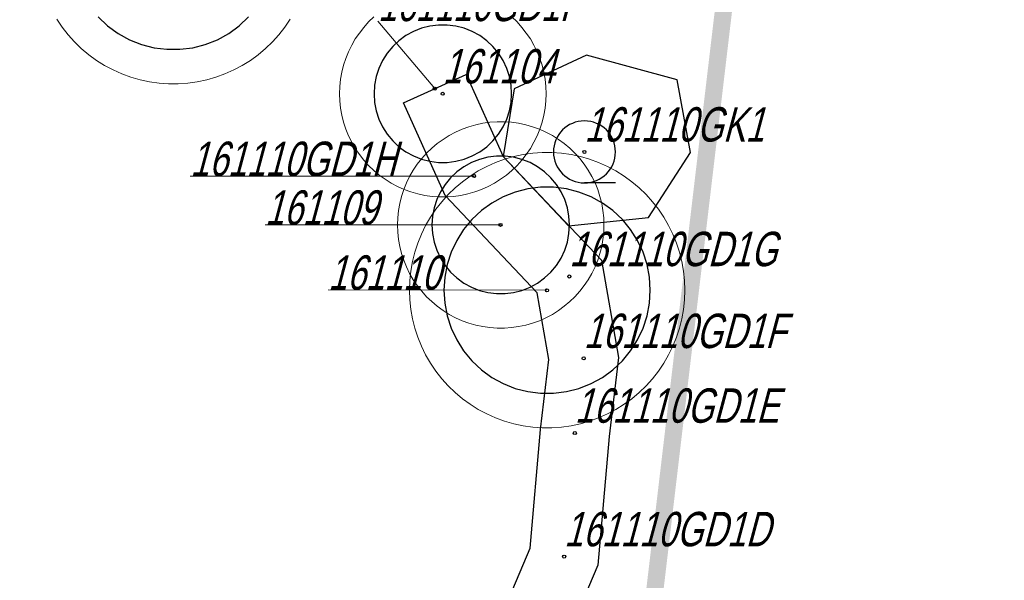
# Model space of a CAD drawing. Header units: metres. Extents: x 7419449 to 7420144, y 5549519 to 5549653.
# Tile 59 of 67: x 7419563 to 7419591, y 5549560 to 5549576. Entities that reach past the tile are written whole.
import ezdxf
from ezdxf.enums import TextEntityAlignment as Align
from ezdxf.lldxf.tags import DXFTag

# ---------------------------------------------------------------- set-up
doc = ezdxf.new("R2010")
doc.units = ezdxf.units.M
doc.layers.add('_4_GRANICA_OPRACOWANIA', color=146, linetype='2', lineweight=53, transparency=0.2)
doc.layers.add('_4_korony', color=7, linetype='Continuous', lineweight=25, true_color=0x7aa300)
for name, color, linetype, lineweight in [('_4_krzewy istniejące', 86, 'Continuous', 30), ('_4_NUMERY_PIKIET', 7, 'Continuous', 15), ('_4_SOD', 30, 'Continuous', 20)]:
    doc.layers.add(name, color=color, linetype=linetype, lineweight=lineweight)
doc.layers.add('_4_PUNKT_INWENTARYZACYJNY', color=7, linetype='Continuous')
doc.styles.add('STANDARD-Working1250', font='arial.ttf', dxfattribs={"height": 2.5})
tags = doc.linetypes.add('2', pattern=[0.9, 0.6, -0.3]).pattern_tags.tags
tags[6:7] = [DXFTag(74, 4), DXFTag(75, 0), DXFTag(340, '0'), DXFTag(46, 1.0), DXFTag(50, 0.0), DXFTag(44, 0.0), DXFTag(45, 0.0)]
tags[4:5] = [DXFTag(74, 4), DXFTag(75, 0), DXFTag(340, '0'), DXFTag(46, 1.0), DXFTag(50, 0.0), DXFTag(44, 0.0), DXFTag(45, 0.0)]

# ---------------------------------------------------------------- blocks, each defined once
blk = doc.blocks.new('A$C38776EB9')
at = {"linetype": 'Continuous', "transparency": 33554623}
blk.add_line((-0.525, -0.525), (0, -0.525), dxfattribs=at)
blk.add_circle((0, 0), 0.525, dxfattribs=at)

msp = doc.modelspace()

# ---------------------------------------------------------------- linework, layer by layer
at = {"layer": '_4_GRANICA_OPRACOWANIA', "lineweight": 30, "ltscale": 3, "const_width": 0.5}
msp.add_lwpolyline([(7419450.062, 5549530.83), (7419458.91, 5549530.45), (7419461.94, 5549530.29), (7419468.08, 5549529.97), (7419483.43, 5549529.18), (7419523.94, 5549526.59), (7419538.19, 5549526.4), (7419548.95, 5549525.8), (7419576.9, 5549524.47), (7419583.97, 5549584.15), (7419584.48, 5549588.54), (7419590.93, 5549644.33), (7419562.5, 5549640.55), (7419487.71, 5549630.61), (7419482.9, 5549629.97), (7419478.25, 5549627.12), (7419462.12, 5549617.26), (7419459.99, 5549593.07), (7419450.09, 5549531.19)], close=True, dxfattribs=at)
at = {"layer": '_4_korony', "linetype": 'Continuous', "flags": 128}
msp.add_lwpolyline([(7419564.875, 5549576.212), (7419565.15, 5549575.954), (7419565.455, 5549575.733), (7419565.785, 5549575.552), (7419566.135, 5549575.413), (7419566.5, 5549575.319), (7419566.874, 5549575.272), (7419567.25, 5549575.272), (7419567.624, 5549575.319), (7419567.989, 5549575.413), (7419568.339, 5549575.552), (7419568.669, 5549575.733), (7419568.974, 5549575.954), (7419569.249, 5549576.212)], dxfattribs=at)
for points in [[(7419576.894, 5549573.982), (7419576.878, 5549574.233), (7419576.831, 5549574.479), (7419576.754, 5549574.718), (7419576.647, 5549574.946), (7419576.512, 5549575.158), (7419576.352, 5549575.351), (7419576.169, 5549575.523), (7419575.966, 5549575.671), (7419575.746, 5549575.792), (7419575.512, 5549575.884), (7419575.269, 5549575.947), (7419575.02, 5549575.978), (7419574.768, 5549575.978), (7419574.519, 5549575.947), (7419574.276, 5549575.884), (7419574.042, 5549575.792), (7419573.822, 5549575.671), (7419573.619, 5549575.523), (7419573.436, 5549575.351), (7419573.276, 5549575.158), (7419573.141, 5549574.946), (7419573.034, 5549574.718), (7419572.957, 5549574.479), (7419572.91, 5549574.233), (7419572.894, 5549573.982), (7419572.91, 5549573.731), (7419572.957, 5549573.485), (7419573.034, 5549573.246), (7419573.141, 5549573.018), (7419573.276, 5549572.806), (7419573.436, 5549572.613), (7419573.619, 5549572.441), (7419573.822, 5549572.293), (7419574.042, 5549572.172), (7419574.276, 5549572.08), (7419574.519, 5549572.017), (7419574.768, 5549571.986), (7419575.02, 5549571.986), (7419575.269, 5549572.017), (7419575.512, 5549572.08), (7419575.746, 5549572.172), (7419575.966, 5549572.293), (7419576.169, 5549572.441), (7419576.352, 5549572.613), (7419576.512, 5549572.806), (7419576.647, 5549573.018), (7419576.754, 5549573.246), (7419576.831, 5549573.485), (7419576.878, 5549573.731)], [(7419578.577, 5549570.168), (7419578.561, 5549570.419), (7419578.514, 5549570.665), (7419578.437, 5549570.904), (7419578.33, 5549571.132), (7419578.195, 5549571.344), (7419578.035, 5549571.537), (7419577.852, 5549571.709), (7419577.649, 5549571.857), (7419577.429, 5549571.978), (7419577.195, 5549572.07), (7419576.952, 5549572.133), (7419576.703, 5549572.164), (7419576.451, 5549572.164), (7419576.202, 5549572.133), (7419575.959, 5549572.07), (7419575.725, 5549571.978), (7419575.505, 5549571.857), (7419575.302, 5549571.709), (7419575.119, 5549571.537), (7419574.959, 5549571.344), (7419574.824, 5549571.132), (7419574.717, 5549570.904), (7419574.64, 5549570.665), (7419574.593, 5549570.419), (7419574.577, 5549570.168), (7419574.593, 5549569.917), (7419574.64, 5549569.671), (7419574.717, 5549569.432), (7419574.824, 5549569.204), (7419574.959, 5549568.992), (7419575.119, 5549568.799), (7419575.302, 5549568.627), (7419575.505, 5549568.479), (7419575.725, 5549568.358), (7419575.959, 5549568.266), (7419576.202, 5549568.203), (7419576.451, 5549568.172), (7419576.703, 5549568.172), (7419576.952, 5549568.203), (7419577.195, 5549568.266), (7419577.429, 5549568.358), (7419577.649, 5549568.479), (7419577.852, 5549568.627), (7419578.035, 5549568.799), (7419578.195, 5549568.992), (7419578.33, 5549569.204), (7419578.437, 5549569.432), (7419578.514, 5549569.671), (7419578.561, 5549569.917)], [(7419580.925, 5549568.272), (7419580.901, 5549568.648), (7419580.831, 5549569.018), (7419580.714, 5549569.376), (7419580.554, 5549569.717), (7419580.352, 5549570.035), (7419580.112, 5549570.326), (7419579.837, 5549570.584), (7419579.532, 5549570.805), (7419579.202, 5549570.986), (7419578.852, 5549571.125), (7419578.487, 5549571.219), (7419578.113, 5549571.266), (7419577.737, 5549571.266), (7419577.363, 5549571.219), (7419576.998, 5549571.125), (7419576.648, 5549570.986), (7419576.318, 5549570.805), (7419576.013, 5549570.584), (7419575.738, 5549570.326), (7419575.498, 5549570.035), (7419575.296, 5549569.717), (7419575.136, 5549569.376), (7419575.019, 5549569.018), (7419574.949, 5549568.648), (7419574.925, 5549568.272), (7419574.949, 5549567.896), (7419575.019, 5549567.526), (7419575.136, 5549567.168), (7419575.296, 5549566.827), (7419575.498, 5549566.509), (7419575.738, 5549566.218), (7419576.013, 5549565.96), (7419576.318, 5549565.739), (7419576.648, 5549565.558), (7419576.998, 5549565.419), (7419577.363, 5549565.325), (7419577.737, 5549565.278), (7419578.113, 5549565.278), (7419578.487, 5549565.325), (7419578.852, 5549565.419), (7419579.202, 5549565.558), (7419579.532, 5549565.739), (7419579.837, 5549565.96), (7419580.112, 5549566.218), (7419580.352, 5549566.509), (7419580.554, 5549566.827), (7419580.714, 5549567.168), (7419580.831, 5549567.526), (7419580.901, 5549567.896)]]:
    msp.add_lwpolyline(points, close=True, dxfattribs=at)
at = {"layer": '_4_krzewy istniejące'}
msp.add_lwpolyline([(7419579.074, 5549575.103), (7419576.967, 5549574.128), (7419576.643, 5549572.155), (7419578.551, 5549570.143), (7419580.87, 5549570.38), (7419582.092, 5549572.27), (7419581.709, 5549574.381), (7419579.074, 5549575.103)], dxfattribs=at)
msp.add_lwpolyline([(7419575.572, 5549574.539), (7419576.643, 5549572.155), (7419579.503, 5549569.14), (7419580.001, 5549566.318), (7419579.725, 5549564.017), (7419579.403, 5549560.285), (7419578.45, 5549558.048), (7419577.748, 5549556.405), (7419576.898, 5549555.604), (7419576.49, 5549555.69), (7419574.491, 5549553.946), (7419573.424, 5549555.078), (7419576.072, 5549557.575), (7419576.61, 5549558.832), (7419577.437, 5549560.775), (7419577.735, 5549564.223), (7419577.979, 5549566.262), (7419577.637, 5549568.2), (7419574.957, 5549571.025), (7419573.748, 5549573.721)], close=True, dxfattribs=at)
at = {"layer": '_4_NUMERY_PIKIET'}
for points in [[(7419574.66, 5549574.13), (7419573.006, 5549576.086)], [(7419575.8, 5549571.59), (7419567.551, 5549571.585)], [(7419576.57, 5549570.17), (7419569.725, 5549570.17)], [(7419577.92, 5549568.27), (7419571.558, 5549568.281)]]:
    msp.add_lwpolyline(points, dxfattribs=at)
at = {"layer": '_4_PUNKT_INWENTARYZACYJNY'}
for centre in [(7419574.66, 5549574.13), (7419574.89, 5549573.98), (7419579.01, 5549572.29), (7419575.8, 5549571.59), (7419576.57, 5549570.17), (7419578.57, 5549568.67), (7419577.92, 5549568.27), (7419578.99, 5549566.29), (7419578.73, 5549564.12), (7419578.42, 5549560.53)]:
    msp.add_circle(centre, 0.045, dxfattribs=at)
at = {"layer": '_4_SOD', "flags": 128}
for points in [[(7419563.67, 5549576.146), (7419563.826, 5549575.915), (7419563.998, 5549575.695), (7419564.185, 5549575.487), (7419564.385, 5549575.293), (7419564.599, 5549575.114), (7419564.825, 5549574.95), (7419565.062, 5549574.802), (7419565.309, 5549574.671), (7419565.564, 5549574.557), (7419565.826, 5549574.462), (7419566.094, 5549574.385), (7419566.367, 5549574.327), (7419566.644, 5549574.288), (7419566.922, 5549574.268), (7419567.202, 5549574.268), (7419567.48, 5549574.288), (7419567.757, 5549574.327), (7419568.03, 5549574.385), (7419568.298, 5549574.462), (7419568.56, 5549574.557), (7419568.815, 5549574.671), (7419569.062, 5549574.802), (7419569.299, 5549574.95), (7419569.525, 5549575.114), (7419569.739, 5549575.293), (7419569.939, 5549575.487), (7419570.126, 5549575.695), (7419570.298, 5549575.915), (7419570.454, 5549576.146)], [(7419572.887, 5549576.211), (7419572.736, 5549576.066), (7419572.596, 5549575.91), (7419572.467, 5549575.745), (7419572.35, 5549575.572), (7419572.245, 5549575.39), (7419572.153, 5549575.202), (7419572.075, 5549575.008), (7419572.01, 5549574.809), (7419571.96, 5549574.606), (7419571.923, 5549574.4), (7419571.901, 5549574.191), (7419571.894, 5549573.982), (7419571.901, 5549573.773), (7419571.923, 5549573.564), (7419571.96, 5549573.358), (7419572.01, 5549573.155), (7419572.075, 5549572.956), (7419572.153, 5549572.762), (7419572.245, 5549572.574), (7419572.35, 5549572.392), (7419572.467, 5549572.219), (7419572.596, 5549572.054), (7419572.736, 5549571.898), (7419572.887, 5549571.753), (7419573.047, 5549571.618), (7419573.216, 5549571.495), (7419573.394, 5549571.384), (7419573.579, 5549571.286), (7419573.77, 5549571.2), (7419573.967, 5549571.129), (7419574.168, 5549571.071), (7419574.373, 5549571.028), (7419574.58, 5549570.998), (7419574.789, 5549570.984), (7419574.999, 5549570.984), (7419575.208, 5549570.998), (7419575.415, 5549571.028), (7419575.62, 5549571.071), (7419575.821, 5549571.129), (7419576.018, 5549571.2), (7419576.209, 5549571.286), (7419576.394, 5549571.384), (7419576.572, 5549571.495), (7419576.741, 5549571.618), (7419576.901, 5549571.753), (7419577.052, 5549571.898), (7419577.192, 5549572.054), (7419577.321, 5549572.219), (7419577.438, 5549572.392), (7419577.543, 5549572.574), (7419577.635, 5549572.762), (7419577.713, 5549572.956), (7419577.778, 5549573.155), (7419577.828, 5549573.358), (7419577.865, 5549573.564), (7419577.887, 5549573.773), (7419577.894, 5549573.982), (7419577.887, 5549574.191), (7419577.865, 5549574.4), (7419577.828, 5549574.606), (7419577.778, 5549574.809), (7419577.713, 5549575.008), (7419577.635, 5549575.202), (7419577.543, 5549575.39), (7419577.438, 5549575.572), (7419577.321, 5549575.745), (7419577.192, 5549575.91), (7419577.052, 5549576.066), (7419576.901, 5549576.211)]]:
    msp.add_lwpolyline(points, dxfattribs=at)
for points in [[(7419579.577, 5549570.168), (7419579.57, 5549570.377), (7419579.548, 5549570.586), (7419579.511, 5549570.792), (7419579.461, 5549570.995), (7419579.396, 5549571.194), (7419579.318, 5549571.388), (7419579.226, 5549571.576), (7419579.121, 5549571.758), (7419579.004, 5549571.931), (7419578.875, 5549572.096), (7419578.735, 5549572.252), (7419578.584, 5549572.397), (7419578.424, 5549572.532), (7419578.255, 5549572.655), (7419578.077, 5549572.766), (7419577.892, 5549572.864), (7419577.701, 5549572.95), (7419577.504, 5549573.021), (7419577.303, 5549573.079), (7419577.098, 5549573.122), (7419576.891, 5549573.152), (7419576.682, 5549573.166), (7419576.472, 5549573.166), (7419576.263, 5549573.152), (7419576.056, 5549573.122), (7419575.851, 5549573.079), (7419575.65, 5549573.021), (7419575.453, 5549572.95), (7419575.262, 5549572.864), (7419575.077, 5549572.766), (7419574.899, 5549572.655), (7419574.73, 5549572.532), (7419574.57, 5549572.397), (7419574.419, 5549572.252), (7419574.279, 5549572.096), (7419574.15, 5549571.931), (7419574.033, 5549571.758), (7419573.928, 5549571.576), (7419573.836, 5549571.388), (7419573.758, 5549571.194), (7419573.693, 5549570.995), (7419573.643, 5549570.792), (7419573.606, 5549570.586), (7419573.584, 5549570.377), (7419573.577, 5549570.168), (7419573.584, 5549569.959), (7419573.606, 5549569.75), (7419573.643, 5549569.544), (7419573.693, 5549569.341), (7419573.758, 5549569.142), (7419573.836, 5549568.948), (7419573.928, 5549568.76), (7419574.033, 5549568.578), (7419574.15, 5549568.405), (7419574.279, 5549568.24), (7419574.419, 5549568.084), (7419574.57, 5549567.939), (7419574.73, 5549567.804), (7419574.899, 5549567.681), (7419575.077, 5549567.57), (7419575.262, 5549567.472), (7419575.453, 5549567.386), (7419575.65, 5549567.315), (7419575.851, 5549567.257), (7419576.056, 5549567.214), (7419576.263, 5549567.184), (7419576.472, 5549567.17), (7419576.682, 5549567.17), (7419576.891, 5549567.184), (7419577.098, 5549567.214), (7419577.303, 5549567.257), (7419577.504, 5549567.315), (7419577.701, 5549567.386), (7419577.892, 5549567.472), (7419578.077, 5549567.57), (7419578.255, 5549567.681), (7419578.424, 5549567.804), (7419578.584, 5549567.939), (7419578.735, 5549568.084), (7419578.875, 5549568.24), (7419579.004, 5549568.405), (7419579.121, 5549568.578), (7419579.226, 5549568.76), (7419579.318, 5549568.948), (7419579.396, 5549569.142), (7419579.461, 5549569.341), (7419579.511, 5549569.544), (7419579.548, 5549569.75), (7419579.57, 5549569.959)], [(7419581.925, 5549568.272), (7419581.915, 5549568.551), (7419581.886, 5549568.829), (7419581.838, 5549569.104), (7419581.77, 5549569.375), (7419581.684, 5549569.64), (7419581.579, 5549569.899), (7419581.457, 5549570.15), (7419581.317, 5549570.392), (7419581.161, 5549570.623), (7419580.989, 5549570.843), (7419580.802, 5549571.051), (7419580.602, 5549571.245), (7419580.388, 5549571.424), (7419580.162, 5549571.588), (7419579.925, 5549571.736), (7419579.678, 5549571.867), (7419579.423, 5549571.981), (7419579.161, 5549572.076), (7419578.893, 5549572.153), (7419578.62, 5549572.211), (7419578.343, 5549572.25), (7419578.065, 5549572.27), (7419577.785, 5549572.27), (7419577.507, 5549572.25), (7419577.23, 5549572.211), (7419576.957, 5549572.153), (7419576.689, 5549572.076), (7419576.427, 5549571.981), (7419576.172, 5549571.867), (7419575.925, 5549571.736), (7419575.688, 5549571.588), (7419575.462, 5549571.424), (7419575.248, 5549571.245), (7419575.048, 5549571.051), (7419574.861, 5549570.843), (7419574.689, 5549570.623), (7419574.533, 5549570.392), (7419574.393, 5549570.15), (7419574.271, 5549569.899), (7419574.166, 5549569.64), (7419574.08, 5549569.375), (7419574.012, 5549569.104), (7419573.964, 5549568.829), (7419573.935, 5549568.551), (7419573.925, 5549568.272), (7419573.935, 5549567.993), (7419573.964, 5549567.715), (7419574.012, 5549567.44), (7419574.08, 5549567.169), (7419574.166, 5549566.904), (7419574.271, 5549566.645), (7419574.393, 5549566.394), (7419574.533, 5549566.152), (7419574.689, 5549565.921), (7419574.861, 5549565.701), (7419575.048, 5549565.493), (7419575.248, 5549565.299), (7419575.462, 5549565.12), (7419575.688, 5549564.956), (7419575.925, 5549564.808), (7419576.172, 5549564.677), (7419576.427, 5549564.563), (7419576.689, 5549564.468), (7419576.957, 5549564.391), (7419577.23, 5549564.333), (7419577.507, 5549564.294), (7419577.785, 5549564.274), (7419578.065, 5549564.274), (7419578.343, 5549564.294), (7419578.62, 5549564.333), (7419578.893, 5549564.391), (7419579.161, 5549564.468), (7419579.423, 5549564.563), (7419579.678, 5549564.677), (7419579.925, 5549564.808), (7419580.162, 5549564.956), (7419580.388, 5549565.12), (7419580.602, 5549565.299), (7419580.802, 5549565.493), (7419580.989, 5549565.701), (7419581.161, 5549565.921), (7419581.317, 5549566.152), (7419581.457, 5549566.394), (7419581.579, 5549566.645), (7419581.684, 5549566.904), (7419581.77, 5549567.169), (7419581.838, 5549567.44), (7419581.886, 5549567.715), (7419581.915, 5549567.993)]]:
    msp.add_lwpolyline(points, close=True, dxfattribs=at)

# ---------------------------------------------------------------- block references
at = {"layer": '_4_krzewy istniejące', "transparency": 33554687, "xscale": -1.716736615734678, "yscale": 1.716736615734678, "zscale": 1.716736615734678}
msp.add_blockref('A$C38776EB9', (7419579.01, 5549572.29), dxfattribs=at)

# ---------------------------------------------------------------- texts
at = {"layer": '_4_NUMERY_PIKIET', "style": 'STANDARD-Working1250', "oblique": 15, "width": 0.7}
for s, p in [('161110GD1I', (7419573.006, 5549575.79)), ('161104', (7419574.89, 5549573.98)), ('161110GK1', (7419579.01, 5549572.29)), ('161110GD1H', (7419567.551, 5549571.289)), ('161109', (7419569.725, 5549569.874)), ('161110GD1G', (7419578.57, 5549568.67)), ('161110', (7419571.559, 5549567.985)), ('161110GD1F', (7419578.99, 5549566.29)), ('161110GD1E', (7419578.73, 5549564.12)), ('161110GD1D', (7419578.42, 5549560.53))]:
    msp.add_text(s, height=1, dxfattribs=at).set_placement(p, align=Align.BOTTOM_LEFT)

doc.saveas('drawing.dxf')
